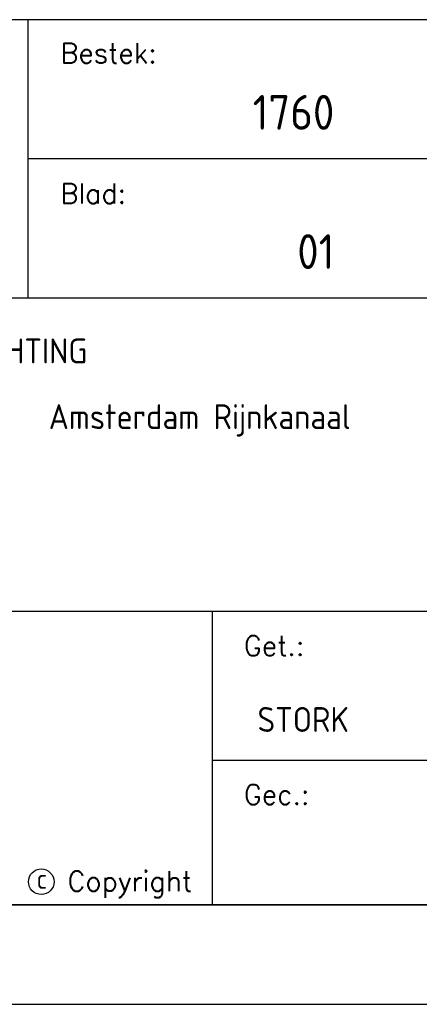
# Model space of a CAD drawing. Extents: x 130060 to 130480, y 479394 to 479543.
# Tile 15 of 17: x 130408 to 130428, y 479394 to 479444. Entities that reach past the tile are written whole.
import ezdxf
from ezdxf.enums import TextEntityAlignment as Align

# ---------------------------------------------------------------- set-up
doc = ezdxf.new("R2010")
doc.units = 0
doc.header["$LTSCALE"] = 0.1
doc.header["$MEASUREMENT"] = 0
doc.layers.get('0').update_dxf_attribs({"linetype": 'CONTINUOUS'})
for name, color, linetype in [('KADER1', 3, 'CONTINUOUS'), ('SIV-KADER', 7, 'CONTINUOUS'), ('SIV-OV-MAATVOERING', 6, 'CONTINUOUS'), ('SIV-TEKST-025', 7, 'CONTINUOUS'), ('SIV-TEKST-035', 2, 'CONTINUOUS'), ('SIV-TEKST-050', 3, 'CONTINUOUS')]:
    doc.layers.add(name, color=color, linetype=linetype)
doc.styles.add('ISO', font='ISO.shx')
doc.styles.add('ROMANS', font='romans.shx')
doc.styles.add('SIMPLEX', font='simplex.shx', dxfattribs={"height": 0.002})
doc.styles.add('T35', font='ISO.shx', dxfattribs={"height": 1.75})

# ---------------------------------------------------------------- blocks, each defined once
blk = doc.blocks.new('PNH-ROH')
at = {"color": 3}
for p, q in [((0, 89), (-189, 89)), ((-189, 0), (0, 0))]:
    blk.add_line(p, q, dxfattribs=at)
at = {"color": 7}
for p, q in [((-132.5, 89), (-132.5, 61)), ((0, 75), (-132.5, 75)), ((0, 61), (-189, 61)), ((0, 29.5), (-189, 29.5)), ((-114, 29.5), (-114, 0)), ((0, 14.5), (-114, 14.5))]:
    blk.add_line(p, q, dxfattribs=at)
at = {"color": 116}
blk.add_circle((-131.157, 2.325), 1.287, dxfattribs=at)
at = {"color": 2}
for s, height, style, p in [('Bestek:', 2, 'ROMANS', (-129.238, 84.638)), ('Blad:', 2, 'ROMANS', (-129.238, 70.524)), ('REVISIETEKENING OPENBARE VERLICHTING', 2.5, 'T35', (-185.488, 54.443)), ('Get.:', 2, 'ROMANS', (-110.796, 25.055)), ('Gec.:', 2, 'ROMANS', (-110.796, 10.083))]:
    blk.add_text(s, height=height, dxfattribs=dict(at, style=style)).set_placement(p)
at = {"color": 116}
for s, style, p in [('c', 'ISO', (-131.629, 1.609)), ('Copyright', 'SIMPLEX', (-128.519, 1.382))]:
    blk.add_text(s, height=2, dxfattribs=dict(at, style=style)).set_placement(p)
at = {"layer": 'SIV-TEKST-025', "color": 7, "style": 'ISO'}
for tag, p in [('ONDERHOEK', (-186.351, 84.254)), ('WIJZ.3', (-87.631, 84.472)), ('DAT.3', (-36.631, 84.472)), ('ONDERHOEK', (-186.351, 80.854)), ('ONDERHOEK', (-186.351, 77.454)), ('WIJZ.2', (-87.631, 77.472)), ('DAT.2', (-36.631, 77.472)), ('ONDERHOEK', (-186.351, 74.054)), ('ONDERHOEK', (-186.351, 70.654)), ('WIJZ.1', (-87.631, 70.472)), ('DAT.1', (-36.631, 70.472)), ('ONDERHOEK', (-186.351, 67.254)), ('ONDERHOEK', (-186.351, 63.854))]:
    blk.add_attdef(tag, p, '', height=2, dxfattribs=at)
at = {"layer": 'SIV-TEKST-035', "color": 2, "style": 'ISO'}
for tag, p in [('OMGEVING', (-130.405, 47.838)), ('WEGVAK', (-169.307, 37.219)), ('GEMEENTE', (-164.261, 31.924)), ('INSTALNR', (-34.903, 31.901)), ('GETEKEND', (-109.427, 17.389)), ('ONDERHOEK', (-84.457, 17.391)), ('SCHAAL', (-49.388, 17.391))]:
    blk.add_attdef(tag, p, '', height=2.5, dxfattribs=at)
at = {"layer": 'SIV-TEKST-035', "color": 3, "style": 'ISO'}
for tag, p in [('FORM.', (-56.295, 2.914)), ('TEK.NR.', (-28.99, 2.914))]:
    blk.add_attdef(tag, p, '', height=3.5, dxfattribs=at)
at = {"layer": 'SIV-TEKST-050', "style": 'ISO'}
for tag, p in [('BEST.NR', (-101.704, 77.935)), ('BLAD.NR', (-101.704, 63.935))]:
    blk.add_attdef(tag, text='', height=3.5, dxfattribs=at).set_placement(p, align=Align.RIGHT)
blk.add_attdef('WEG.NR', (-172.551, 47.838), '', height=3.5, dxfattribs=at)
blk = doc.blocks.new('PNH-A4')
at = {"layer": 'KADER1', "color": 21}
blk.add_line((531.465, -170.759), (-288.535, -170.759), dxfattribs=at)
at = {"layer": 'KADER1', "color": 7}
blk.add_line((-298.535, -180.759), (541.465, -180.759), dxfattribs=at)

msp = doc.modelspace()

# ---------------------------------------------------------------- block references
at = {"layer": 'SIV-KADER'}
ref = msp.add_blockref('PNH-ROH', (130474.8546266, 479399.47434977), dxfattribs=dict(at, xscale=0.5, yscale=0.5, zscale=0.5))
ref.add_attrib('BEST.NR', '1760', dxfattribs={"layer": 'SIV-TEKST-050', "height": 1.75, "style": 'ISO'}).set_placement((130424.0023775, 479438.44181104), align=Align.RIGHT)
ref.add_attrib('BLAD.NR', '01', dxfattribs={"layer": 'SIV-TEKST-050', "height": 1.75, "style": 'ISO'}).set_placement((130424.0023775, 479431.44181104), align=Align.RIGHT)
ref.add_attrib('OMGEVING', 'Amsterdam Rijnkanaal', (130409.65195515, 479423.39310502), dxfattribs={"layer": 'SIV-TEKST-035', "color": 2, "height": 1.25, "style": 'ISO'})
ref.add_attrib('GETEKEND', 'STORK', (130420.1409458, 479408.16862259), dxfattribs={"layer": 'SIV-TEKST-035', "color": 2, "height": 1.25, "style": 'ISO'})
at = {"layer": 'SIV-OV-MAATVOERING', "xscale": 0.5, "yscale": 0.5, "zscale": 0.5}
msp.add_blockref('PNH-A4', (130209.12218973, 479484.85406448), dxfattribs=at)

doc.saveas('drawing.dxf')
